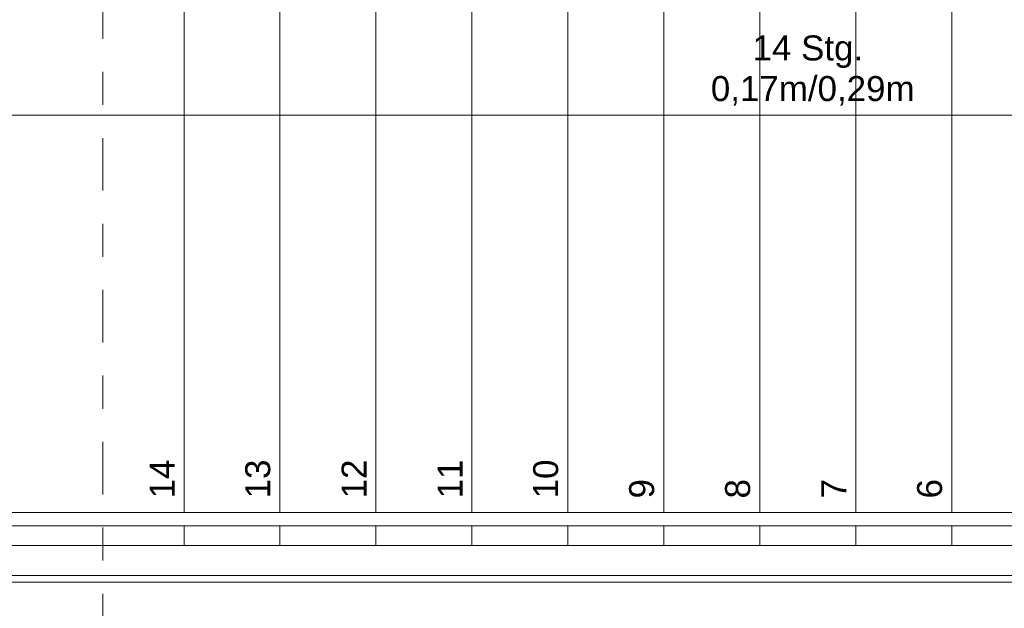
# Model space of a CAD drawing. Header units: metres. Extents: x -180 to 4, y -50 to 6.
# Tile 9 of 44: x -168.07 to -165.1, y -43.04 to -41.26. Entities that reach past the tile are written whole.
import ezdxf

# ---------------------------------------------------------------- set-up
doc = ezdxf.new("R2010")
doc.units = ezdxf.units.M
doc.header["$LTSCALE"] = 0.05
doc.header["$PDMODE"] = 1
doc.header["$PDSIZE"] = -2
for name, pattern in [('9201', [3, 2, -1]), ('Dash Style-1', [1.999894, 0.999947, -0.999947]), ('ISO-02 Strichlinie', [3.81, 3.048, -0.762]), ('Linienart-1', [2.116328, 1.058164, -1.058164]), ('Linienart-53', [5.291531, 3.175, -1.058062, 0.352704, -0.705764])]:
    doc.linetypes.add(name, pattern=pattern)
doc.layers.get('0').update_dxf_attribs({"lineweight": 25})
doc.layers.add('30 -35 Decken- 2.2 Treppen Außen', color=7, linetype='Continuous', lineweight=9, true_color=0x009999)
doc.layers.add('70 -76 Bemaßung- 2 Allgemein', color=7, linetype='Continuous', lineweight=5, true_color=0x6666cc)
doc.layers.add('70 -71 Achsen- 1 Gebäudeachsen', color=7, linetype='Linienart-53', lineweight=18)
doc.layers.add('Keine', color=7, linetype='Continuous', lineweight=9)
doc.styles.add('Arial', font='arial.ttf')
doc.dimstyles.new('k+k 1_50', dxfattribs={"dimtxt": 0.160649, "dimasz": 0.05302, "dimexe": 0.05, "dimexo": 0.15, "dimgap": 0.01, "dimtad": 1, "dimdec": 3, "dimtxsty": 'Arial', "dimblk": 'VW_SLASH', "dimblk1": 'VW_SLASH', "dimblk2": 'VW_SLASH', "dimcen": 0, "dimdle": 0.05, "dimadec": 3, "dimazin": 0, "dimtfac": 0.75, "dimtdec": 3, "dimtix": 1, "dimtmove": 0, "dimatfit": 0, "dimldrblk": 'VW_SLASH-1', "dimfxl": 0.125, "dimfxlon": 1, "dimfrac": 2, "dimtolj": 1, "dimarcsym": 0})
doc.dimstyles.new('k+k_klein', dxfattribs={"dimtxt": 0.160649, "dimasz": 0.05302, "dimexe": 0.05, "dimexo": 0.15, "dimgap": 0.005, "dimtad": 1, "dimdec": 3, "dimtxsty": 'Arial', "dimblk": 'VW_SLASH-2', "dimblk1": 'VW_SLASH-2', "dimblk2": 'VW_SLASH-2', "dimcen": 0, "dimdle": 0.025, "dimadec": 3, "dimazin": 0, "dimtfac": 0.75, "dimtdec": 3, "dimtix": 1, "dimtmove": 0, "dimatfit": 0, "dimldrblk": 'VW_FILLEDARROW', "dimfxl": 0.1, "dimfxlon": 1, "dimfrac": 2, "dimtolj": 1, "dimarcsym": 0})

# ---------------------------------------------------------------- blocks, each defined once
blk = doc.blocks.new('Gruppe-29')
at = {"color": 255, "linetype": '9201', "lineweight": 5, "transparency": 33554508}
blk.add_wipeout([(-165.256, -40.8649), (-165.1247, -40.247), (-165.256, -40.247)], dxfattribs=at).dxf.layer = '30 -35 Decken- 2.2 Treppen Außen'
blk.add_wipeout([(-165.546, -42.2292), (-165.256, -40.8649), (-165.256, -40.247), (-165.546, -40.247)], dxfattribs=at).dxf.layer = '30 -35 Decken- 2.2 Treppen Außen'
blk.add_wipeout([(-165.836, -42.847), (-165.6773, -42.847), (-165.546, -42.2292), (-165.546, -40.247), (-165.836, -40.247)], dxfattribs=at).dxf.layer = '30 -35 Decken- 2.2 Treppen Außen'
blk.add_wipeout([(-165.836, -40.247), (-166.126, -40.247), (-166.126, -42.847), (-165.836, -42.847)], dxfattribs=at).dxf.layer = '30 -35 Decken- 2.2 Treppen Außen'
blk.add_wipeout([(-166.126, -40.247), (-166.416, -40.247), (-166.416, -42.847), (-166.126, -42.847)], dxfattribs=at).dxf.layer = '30 -35 Decken- 2.2 Treppen Außen'
blk.add_wipeout([(-166.416, -40.247), (-166.706, -40.247), (-166.706, -42.847), (-166.416, -42.847)], dxfattribs=at).dxf.layer = '30 -35 Decken- 2.2 Treppen Außen'
blk.add_wipeout([(-166.706, -40.247), (-166.996, -40.247), (-166.996, -42.847), (-166.706, -42.847)], dxfattribs=at).dxf.layer = '30 -35 Decken- 2.2 Treppen Außen'
blk.add_wipeout([(-166.996, -40.247), (-167.286, -40.247), (-167.286, -42.847), (-166.996, -42.847)], dxfattribs=at).dxf.layer = '30 -35 Decken- 2.2 Treppen Außen'
blk.add_wipeout([(-167.286, -40.247), (-167.576, -40.247), (-167.576, -42.847), (-167.286, -42.847)], dxfattribs=at).dxf.layer = '30 -35 Decken- 2.2 Treppen Außen'
blk = doc.blocks.new('Gruppe-30')
at = {"color": 255, "linetype": '9201', "lineweight": 5, "transparency": 33554508}
blk.add_wipeout([(-167.576, -40.247), (-169.076, -40.247), (-169.076, -42.847), (-167.576, -42.847)], dxfattribs=at).dxf.layer = '30 -35 Decken- 2.2 Treppen Außen'
blk = doc.blocks.new('Gruppe-32')
at = {"color": 255, "lineweight": 5}
blk.add_wipeout([(-163.806, -40.247), (-164.096, -40.247), (-164.096, -42.847), (-163.806, -42.847)], dxfattribs=at).dxf.layer = '30 -35 Decken- 2.2 Treppen Außen'
blk.add_wipeout([(-164.096, -40.247), (-164.386, -40.247), (-164.386, -42.847), (-164.096, -42.847)], dxfattribs=at).dxf.layer = '30 -35 Decken- 2.2 Treppen Außen'
blk.add_wipeout([(-164.386, -40.247), (-164.676, -40.247), (-164.676, -42.847), (-164.386, -42.847)], dxfattribs=at).dxf.layer = '30 -35 Decken- 2.2 Treppen Außen'
blk.add_wipeout([(-164.676, -40.247), (-164.966, -40.247), (-164.966, -42.847), (-164.676, -42.847)], dxfattribs=at).dxf.layer = '30 -35 Decken- 2.2 Treppen Außen'
blk.add_wipeout([(-164.966, -40.247), (-165.1247, -40.247), (-165.256, -40.8649), (-165.256, -42.847), (-164.966, -42.847)], dxfattribs=at).dxf.layer = '30 -35 Decken- 2.2 Treppen Außen'
blk.add_wipeout([(-165.256, -40.8649), (-165.546, -42.2292), (-165.546, -42.847), (-165.256, -42.847)], dxfattribs=at).dxf.layer = '30 -35 Decken- 2.2 Treppen Außen'
blk.add_wipeout([(-165.546, -42.2292), (-165.6773, -42.847), (-165.546, -42.847)], dxfattribs=at).dxf.layer = '30 -35 Decken- 2.2 Treppen Außen'
blk = doc.blocks.new('Gruppe-33')
at = {"layer": '30 -35 Decken- 2.2 Treppen Außen', "linetype": '9201', "lineweight": 9, "transparency": 33554508}
for p, q in [((-167.286, -40.247), (-167.286, -42.847)), ((-166.996, -40.247), (-166.996, -42.847)), ((-166.706, -40.247), (-166.706, -42.847)), ((-166.416, -40.247), (-166.416, -42.847)), ((-166.126, -40.247), (-166.126, -42.847)), ((-165.836, -40.247), (-165.836, -42.847)), ((-165.836, -40.247), (-165.836, -42.847)), ((-165.546, -40.247), (-165.546, -42.2292)), ((-165.256, -40.247), (-165.256, -40.8649))]:
    blk.add_line(p, q, dxfattribs=at)
at = {"layer": '30 -35 Decken- 2.2 Treppen Außen', "linetype": '9201', "lineweight": 9, "transparency": 33554508, "flags": 128}
for points in [[(-167.286, -40.247), (-167.576, -40.247)], [(-166.996, -40.247), (-167.286, -40.247)], [(-166.706, -40.247), (-166.996, -40.247)], [(-166.416, -40.247), (-166.706, -40.247)], [(-166.126, -40.247), (-166.416, -40.247)], [(-165.836, -40.247), (-166.126, -40.247)], [(-165.546, -40.247), (-165.836, -40.247)], [(-165.256, -40.247), (-165.546, -40.247)], [(-165.1247, -40.247), (-165.256, -40.247)], [(-167.286, -42.847), (-167.576, -42.847)], [(-166.996, -42.847), (-167.286, -42.847)], [(-166.706, -42.847), (-166.996, -42.847)], [(-166.416, -42.847), (-166.706, -42.847)], [(-166.126, -42.847), (-166.416, -42.847)], [(-165.836, -42.847), (-166.126, -42.847)], [(-165.836, -42.847), (-165.6773, -42.847)]]:
    blk.add_lwpolyline(points, dxfattribs=at)
blk = doc.blocks.new('Gruppe-34')
at = {"layer": '30 -35 Decken- 2.2 Treppen Außen', "linetype": '9201', "lineweight": 9, "transparency": 33554508}
blk.add_line((-167.576, -40.247), (-167.576, -42.847), dxfattribs=at)
at = {"layer": '30 -35 Decken- 2.2 Treppen Außen', "linetype": '9201', "lineweight": 9, "transparency": 33554508, "flags": 128}
for points in [[(-167.576, -40.247), (-169.076, -40.247)], [(-167.576, -42.847), (-169.076, -42.847)]]:
    blk.add_lwpolyline(points, dxfattribs=at)
blk = doc.blocks.new('Gruppe-36')
at = {"layer": '30 -35 Decken- 2.2 Treppen Außen'}
for p, q in [((-164.966, -42.847), (-164.966, -40.247)), ((-164.676, -40.247), (-164.676, -42.847)), ((-164.386, -40.247), (-164.386, -42.847)), ((-164.096, -40.247), (-164.096, -42.847)), ((-163.806, -40.247), (-163.806, -42.847)), ((-165.256, -40.8649), (-165.256, -42.847)), ((-165.546, -42.2292), (-165.546, -42.847))]:
    blk.add_line(p, q, dxfattribs=at)
at = {"layer": '30 -35 Decken- 2.2 Treppen Außen', "flags": 128}
for points in [[(-164.966, -40.247), (-165.1247, -40.247)], [(-164.676, -40.247), (-164.966, -40.247)], [(-164.386, -40.247), (-164.676, -40.247)], [(-164.096, -40.247), (-164.386, -40.247)], [(-163.806, -40.247), (-164.096, -40.247)], [(-165.6773, -42.847), (-165.546, -42.847)], [(-165.546, -42.847), (-165.256, -42.847)], [(-165.256, -42.847), (-164.966, -42.847)], [(-164.676, -42.847), (-164.966, -42.847)], [(-164.386, -42.847), (-164.676, -42.847)], [(-164.096, -42.847), (-164.386, -42.847)], [(-163.806, -42.847), (-164.096, -42.847)]]:
    blk.add_lwpolyline(points, dxfattribs=at)
blk = doc.blocks.new('Gruppe-37')
at = {"layer": '30 -35 Decken- 2.2 Treppen Außen', "flags": 128}
blk.add_lwpolyline([(-163.806, -41.547), (-165.401, -41.547)], dxfattribs=at)
blk = doc.blocks.new('Gruppe-38')
at = {"layer": '30 -35 Decken- 2.2 Treppen Außen', "linetype": 'ISO-02 Strichlinie', "lineweight": 9, "transparency": 33554508, "flags": 128}
blk.add_lwpolyline([(-165.401, -41.547), (-172.846, -41.547)], dxfattribs=at)
blk = doc.blocks.new('Gruppe-39')
at = {"color": 255}
for points in [[(-165.1247, -40.247), (-163.806, -40.247), (-163.806, -40.137), (-165.1013, -40.137)], [(-165.7007, -42.957), (-163.806, -42.957), (-163.806, -42.847), (-165.6773, -42.847)]]:
    blk.add_wipeout(points, dxfattribs=at).dxf.layer = '30 -35 Decken- 2.2 Treppen Außen'
at = {"layer": '30 -35 Decken- 2.2 Treppen Außen', "flags": 128}
for points in [[(-165.1247, -40.247), (-163.806, -40.247), (-163.806, -40.137), (-165.1013, -40.137)], [(-165.7007, -42.957), (-163.806, -42.957), (-163.806, -42.847), (-165.6773, -42.847)]]:
    blk.add_lwpolyline(points, dxfattribs=at)
blk = doc.blocks.new('Gruppe-40')
at = {"layer": '30 -35 Decken- 2.2 Treppen Außen', "linetype": 'Dash Style-1', "lineweight": 9, "transparency": 33554508, "flags": 128}
blk.add_lwpolyline([(-165.6773, -42.847), (-172.846, -42.847), (-172.846, -42.957), (-165.7007, -42.957)], dxfattribs=at)
blk = doc.blocks.new('Gruppe-41')
at = {"color": 255}
blk.add_wipeout([(-165.6561, -42.747), (-163.806, -42.747), (-163.806, -42.787), (-165.6646, -42.787)], dxfattribs=at).dxf.layer = '30 -35 Decken- 2.2 Treppen Außen'
at = {"layer": '30 -35 Decken- 2.2 Treppen Außen', "flags": 128}
blk.add_lwpolyline([(-165.6561, -42.747), (-163.806, -42.747), (-163.806, -42.787), (-165.6646, -42.787)], dxfattribs=at)
blk = doc.blocks.new('Gruppe-42')
at = {"color": 255, "linetype": 'Linienart-1'}
blk.add_wipeout([(-165.6646, -42.787), (-172.846, -42.787), (-172.846, -42.747), (-165.6561, -42.747)], dxfattribs=at).dxf.layer = '30 -35 Decken- 2.2 Treppen Außen'
at = {"layer": '30 -35 Decken- 2.2 Treppen Außen', "linetype": 'Linienart-1', "flags": 128}
blk.add_lwpolyline([(-165.6646, -42.787), (-172.846, -42.787), (-172.846, -42.747), (-165.6561, -42.747)], dxfattribs=at)
blk = doc.blocks.new('Gruppe-43')
at = {"color": 255}
blk.add_wipeout([(-165.6773, -42.847), (-163.806, -42.847), (-163.806, -42.937), (-165.6965, -42.937)], dxfattribs=at).dxf.layer = '30 -35 Decken- 2.2 Treppen Außen'
at = {"layer": '30 -35 Decken- 2.2 Treppen Außen', "flags": 128}
blk.add_lwpolyline([(-165.6773, -42.847), (-163.806, -42.847), (-163.806, -42.937), (-165.6965, -42.937)], dxfattribs=at)
blk = doc.blocks.new('Gruppe-44')
at = {"color": 255, "linetype": 'Linienart-1'}
blk.add_wipeout([(-165.6965, -42.937), (-172.846, -42.937), (-172.846, -42.847), (-165.6773, -42.847)], dxfattribs=at).dxf.layer = '30 -35 Decken- 2.2 Treppen Außen'
at = {"layer": '30 -35 Decken- 2.2 Treppen Außen', "linetype": 'Linienart-1', "flags": 128}
blk.add_lwpolyline([(-165.6965, -42.937), (-172.846, -42.937), (-172.846, -42.847), (-165.6773, -42.847)], dxfattribs=at)
blk = doc.blocks.new('Gruppe-50')
at = {"layer": '30 -35 Decken- 2.2 Treppen Außen'}
blk.add_line((-165.1013, -40.137), (-165.7007, -42.957), dxfattribs=at)
blk = doc.blocks.new('Gruppe-51')
at = {"layer": '30 -35 Decken- 2.2 Treppen Außen', "linetype": '9201'}
blk.add_line((-165.1013, -40.137), (-165.7007, -42.957), dxfattribs=at)
blk = doc.blocks.new('Gruppe-52')
at = {"layer": '30 -35 Decken- 2.2 Treppen Außen', "insert": (-165.691, -41.5185), "char_height": 0.075516, "attachment_point": 8, "rotation": 0.001, "line_spacing_factor": 0.973705, "style": 'Arial'}
blk.add_mtext('14 Stg.\\P 0,17m/0,29m', dxfattribs=at)
blk = doc.blocks.new('Gruppe-54')
at = {"layer": '30 -35 Decken- 2.2 Treppen Außen', "attachment_point": 9, "rotation": 90.001, "line_spacing_factor": 0.973705, "style": 'Arial'}
for s, insert, char_height in [('14', (-167.6045, -42.5872), 0.07552), ('13', (-167.3145, -42.5872), 0.07552), ('12', (-167.0245, -42.5872), 0.07552), ('11', (-166.7345, -42.5872), 0.07552), ('10', (-166.4445, -42.5872), 0.07552), ('9', (-166.1545, -42.6461), 0.0755), ('8', (-165.8645, -42.6461), 0.0755), ('7', (-165.5745, -42.6461), 0.0755), ('6', (-165.2845, -42.6461), 0.0755)]:
    blk.add_mtext(s, dxfattribs=dict(at, insert=insert, char_height=char_height))
blk = doc.blocks.new('Gruppe-55')
at = {"layer": '30 -35 Decken- 2.2 Treppen Außen', "transparency": 33554508}
blk.add_blockref('Gruppe-29', (0, 0), dxfattribs=at)
blk.add_blockref('Gruppe-30', (0, 0), dxfattribs=at)
at = {"layer": '30 -35 Decken- 2.2 Treppen Außen'}
blk.add_blockref('Gruppe-32', (0, 0), dxfattribs=at)
at = {"layer": '30 -35 Decken- 2.2 Treppen Außen', "transparency": 33554508}
for name in ['Gruppe-34', 'Gruppe-33', 'Gruppe-38']:
    blk.add_blockref(name, (0, 0), dxfattribs=at)
at = {"layer": '30 -35 Decken- 2.2 Treppen Außen'}
for name in ['Gruppe-36', 'Gruppe-37']:
    blk.add_blockref(name, (0, 0), dxfattribs=at)
blk.add_blockref('Gruppe-39', (0, 0), dxfattribs=at)
at = {"layer": '30 -35 Decken- 2.2 Treppen Außen', "transparency": 33554508}
blk.add_blockref('Gruppe-40', (0, 0), dxfattribs=at)
at = {"layer": '30 -35 Decken- 2.2 Treppen Außen'}
for name in ['Gruppe-52', 'Gruppe-54']:
    blk.add_blockref(name, (0, 0), dxfattribs=at)
for name in ['Gruppe-41', 'Gruppe-43']:
    blk.add_blockref(name, (0, 0), dxfattribs=at)
for name in ['Gruppe-42', 'Gruppe-44']:
    blk.add_blockref(name, (0, 0), dxfattribs=at)
for name in ['Gruppe-50', 'Gruppe-51']:
    blk.add_blockref(name, (0, 0), dxfattribs=at)
blk = doc.blocks.new('Gruppe-56')
at = {"layer": '30 -35 Decken- 2.2 Treppen Außen', "color": 7, "transparency": 33554687}
blk.add_blockref('Gruppe-55', (0, 0), dxfattribs=at)
blk = doc.blocks.new('Gruppe-57')
at = {"layer": '30 -35 Decken- 2.2 Treppen Außen', "color": 7, "transparency": 33554687}
blk.add_blockref('Gruppe-56', (0, 0), dxfattribs=at)
at = {"layer": '30 -35 Decken- 2.2 Treppen Außen', "color": 0, "flags": 1}
for tag in ['prm0_value', 'prm1_value', 'prm2_value', 'prm3_value', 'prm4_value', 'prm5_value', 'prm6_value', 'prm7_value', 'prm8_value', 'IFC_UUID', 'instanceID', 'prm0_name', 'prm0_type', 'prm1_name', 'prm1_type', 'prm2_name', 'prm2_type', 'prm3_name', 'prm3_type', 'prm4_name', 'prm4_type', 'prm5_name', 'prm5_type', 'prm6_name', 'prm6_type', 'prm7_name', 'prm7_type', 'prm8_name', 'prm8_type']:
    blk.add_attdef(tag, (-172.9927, -42.957), '', height=0.00018, dxfattribs=at)
blk = doc.blocks.new('_00-EG_Tragwerk (2D)')
at = {"layer": '30 -35 Decken- 2.2 Treppen Außen', "transparency": 33554687}
blk.add_blockref('Gruppe-57', (0, 0), dxfattribs=at)
blk = doc.blocks.new('Gruppe-192')
at = {"color": 255, "lineweight": 5}
blk.add_wipeout([(-164.966, -40.247), (-165.256, -40.247), (-165.256, -42.847), (-164.966, -42.847)], dxfattribs=at).dxf.layer = '30 -35 Decken- 2.2 Treppen Außen'
blk.add_wipeout([(-165.256, -40.247), (-165.546, -40.247), (-165.546, -42.847), (-165.256, -42.847)], dxfattribs=at).dxf.layer = '30 -35 Decken- 2.2 Treppen Außen'
blk.add_wipeout([(-165.546, -40.247), (-165.836, -40.247), (-165.836, -42.847), (-165.546, -42.847)], dxfattribs=at).dxf.layer = '30 -35 Decken- 2.2 Treppen Außen'
blk.add_wipeout([(-165.836, -40.247), (-166.126, -40.247), (-166.126, -42.847), (-165.836, -42.847)], dxfattribs=at).dxf.layer = '30 -35 Decken- 2.2 Treppen Außen'
blk.add_wipeout([(-166.126, -40.247), (-166.416, -40.247), (-166.416, -42.847), (-166.126, -42.847)], dxfattribs=at).dxf.layer = '30 -35 Decken- 2.2 Treppen Außen'
blk.add_wipeout([(-166.416, -40.247), (-166.706, -40.247), (-166.706, -42.847), (-166.416, -42.847)], dxfattribs=at).dxf.layer = '30 -35 Decken- 2.2 Treppen Außen'
blk.add_wipeout([(-166.706, -40.247), (-166.996, -40.247), (-166.996, -42.847), (-166.706, -42.847)], dxfattribs=at).dxf.layer = '30 -35 Decken- 2.2 Treppen Außen'
blk.add_wipeout([(-166.996, -40.247), (-167.286, -40.247), (-167.286, -42.847), (-166.996, -42.847)], dxfattribs=at).dxf.layer = '30 -35 Decken- 2.2 Treppen Außen'
blk.add_wipeout([(-167.286, -40.247), (-167.576, -40.247), (-167.576, -42.847), (-167.286, -42.847)], dxfattribs=at).dxf.layer = '30 -35 Decken- 2.2 Treppen Außen'
blk = doc.blocks.new('Gruppe-193')
at = {"color": 255, "lineweight": 5}
blk.add_wipeout([(-167.576, -40.247), (-169.076, -40.247), (-169.076, -42.847), (-167.576, -42.847)], dxfattribs=at).dxf.layer = '30 -35 Decken- 2.2 Treppen Außen'
blk = doc.blocks.new('Gruppe-195')
at = {"layer": '30 -35 Decken- 2.2 Treppen Außen'}
for p, q in [((-167.286, -40.247), (-167.286, -42.847)), ((-166.996, -40.247), (-166.996, -42.847)), ((-166.706, -40.247), (-166.706, -42.847)), ((-166.416, -40.247), (-166.416, -42.847)), ((-166.126, -40.247), (-166.126, -42.847)), ((-165.836, -40.247), (-165.836, -42.847)), ((-165.546, -40.247), (-165.546, -42.847)), ((-165.256, -40.247), (-165.256, -42.847))]:
    blk.add_line(p, q, dxfattribs=at)
at = {"layer": '30 -35 Decken- 2.2 Treppen Außen', "flags": 128}
for points in [[(-167.286, -42.847), (-167.576, -42.847)], [(-166.996, -42.847), (-167.286, -42.847)], [(-166.706, -42.847), (-166.996, -42.847)], [(-166.416, -42.847), (-166.706, -42.847)], [(-166.126, -42.847), (-166.416, -42.847)], [(-165.836, -42.847), (-166.126, -42.847)], [(-165.546, -42.847), (-165.836, -42.847)], [(-165.256, -42.847), (-165.546, -42.847)], [(-164.966, -42.847), (-165.256, -42.847)]]:
    blk.add_lwpolyline(points, dxfattribs=at)
blk = doc.blocks.new('Gruppe-196')
at = {"layer": '30 -35 Decken- 2.2 Treppen Außen'}
blk.add_line((-167.576, -40.247), (-167.576, -42.847), dxfattribs=at)
at = {"layer": '30 -35 Decken- 2.2 Treppen Außen', "flags": 128}
for points in [[(-167.576, -40.247), (-169.076, -40.247)], [(-167.576, -42.847), (-169.076, -42.847)]]:
    blk.add_lwpolyline(points, dxfattribs=at)
blk = doc.blocks.new('Gruppe-198')
at = {"layer": '30 -35 Decken- 2.2 Treppen Außen', "flags": 128}
blk.add_lwpolyline([(-163.806, -41.547), (-172.846, -41.547)], dxfattribs=at)
blk = doc.blocks.new('Gruppe-199')
at = {"color": 255}
blk.add_wipeout([(-172.846, -42.957), (-163.806, -42.957), (-163.806, -42.847), (-172.846, -42.847)], dxfattribs=at).dxf.layer = '30 -35 Decken- 2.2 Treppen Außen'
at = {"layer": '30 -35 Decken- 2.2 Treppen Außen', "flags": 128}
blk.add_lwpolyline([(-172.846, -42.957), (-163.806, -42.957), (-163.806, -42.847), (-172.846, -42.847)], close=True, dxfattribs=at)
blk = doc.blocks.new('Gruppe-200')
at = {"color": 255}
blk.add_wipeout([(-163.806, -42.747), (-172.846, -42.747), (-172.846, -42.787), (-163.806, -42.787)], dxfattribs=at).dxf.layer = '30 -35 Decken- 2.2 Treppen Außen'
at = {"layer": '30 -35 Decken- 2.2 Treppen Außen', "flags": 128}
blk.add_lwpolyline([(-163.806, -42.747), (-172.846, -42.747), (-172.846, -42.787), (-163.806, -42.787)], close=True, dxfattribs=at)
blk = doc.blocks.new('Gruppe-201')
at = {"color": 255}
blk.add_wipeout([(-163.806, -42.847), (-172.846, -42.847), (-172.846, -42.937), (-163.806, -42.937)], dxfattribs=at).dxf.layer = '30 -35 Decken- 2.2 Treppen Außen'
at = {"layer": '30 -35 Decken- 2.2 Treppen Außen', "flags": 128}
blk.add_lwpolyline([(-163.806, -42.847), (-172.846, -42.847), (-172.846, -42.937), (-163.806, -42.937)], close=True, dxfattribs=at)
blk = doc.blocks.new('Gruppe-204')
at = {"layer": '30 -35 Decken- 2.2 Treppen Außen', "insert": (-165.691, -41.5185), "char_height": 0.075516, "attachment_point": 8, "rotation": 0.001, "line_spacing_factor": 0.973705, "style": 'Arial'}
blk.add_mtext('14 Stg.\\P 0,17m/0,29m', dxfattribs=at)
blk = doc.blocks.new('Gruppe-206')
at = {"layer": '30 -35 Decken- 2.2 Treppen Außen', "attachment_point": 9, "rotation": 90.001, "line_spacing_factor": 0.973705, "style": 'Arial'}
for s, insert, char_height in [('14', (-167.6045, -42.5872), 0.07552), ('13', (-167.3145, -42.5872), 0.07552), ('12', (-167.0245, -42.5872), 0.07552), ('11', (-166.7345, -42.5872), 0.07552), ('10', (-166.4445, -42.5872), 0.07552), ('9', (-166.1545, -42.6461), 0.0755), ('8', (-165.8645, -42.6461), 0.0755), ('7', (-165.5745, -42.6461), 0.0755), ('6', (-165.2845, -42.6461), 0.0755)]:
    blk.add_mtext(s, dxfattribs=dict(at, insert=insert, char_height=char_height))
blk = doc.blocks.new('Gruppe-207')
at = {"layer": '30 -35 Decken- 2.2 Treppen Außen'}
blk.add_blockref('Gruppe-192', (0, 0), dxfattribs=at)
blk.add_blockref('Gruppe-193', (0, 0), dxfattribs=at)
for name in ['Gruppe-196', 'Gruppe-195', 'Gruppe-198']:
    blk.add_blockref(name, (0, 0), dxfattribs=at)
blk.add_blockref('Gruppe-199', (0, 0), dxfattribs=at)
for name in ['Gruppe-204', 'Gruppe-206', 'Gruppe-200', 'Gruppe-201']:
    blk.add_blockref(name, (0, 0), dxfattribs=at)
blk = doc.blocks.new('Gruppe-208')
at = {"layer": '30 -35 Decken- 2.2 Treppen Außen', "color": 7, "transparency": 33554687}
blk.add_blockref('Gruppe-207', (0, 0), dxfattribs=at)
blk = doc.blocks.new('Gruppe-209')
at = {"layer": '30 -35 Decken- 2.2 Treppen Außen', "color": 7, "transparency": 33554687}
blk.add_blockref('Gruppe-208', (0, 0), dxfattribs=at)
at = {"layer": '30 -35 Decken- 2.2 Treppen Außen', "color": 0, "flags": 1}
for tag in ['IFC_UUID', 'instanceID']:
    blk.add_attdef(tag, (-172.9927, -42.957), '', height=0.00018, dxfattribs=at)
blk = doc.blocks.new('_01-OG1_Tragwerk (2D)')
at = {"layer": '30 -35 Decken- 2.2 Treppen Außen', "transparency": 33554687}
blk.add_blockref('Gruppe-209', (0, 0), dxfattribs=at)
blk = doc.blocks.new('Gruppe-9720')
at = {"color": 255, "lineweight": 5}
blk.add_wipeout([(-164.966, -40.247), (-165.256, -40.247), (-165.256, -42.847), (-164.966, -42.847)], dxfattribs=at).dxf.layer = '30 -35 Decken- 2.2 Treppen Außen'
blk.add_wipeout([(-165.256, -40.247), (-165.546, -40.247), (-165.546, -42.847), (-165.256, -42.847)], dxfattribs=at).dxf.layer = '30 -35 Decken- 2.2 Treppen Außen'
blk.add_wipeout([(-165.546, -40.247), (-165.836, -40.247), (-165.836, -42.847), (-165.546, -42.847)], dxfattribs=at).dxf.layer = '30 -35 Decken- 2.2 Treppen Außen'
blk.add_wipeout([(-165.836, -40.247), (-166.126, -40.247), (-166.126, -42.847), (-165.836, -42.847)], dxfattribs=at).dxf.layer = '30 -35 Decken- 2.2 Treppen Außen'
blk.add_wipeout([(-166.126, -40.247), (-166.416, -40.247), (-166.416, -42.847), (-166.126, -42.847)], dxfattribs=at).dxf.layer = '30 -35 Decken- 2.2 Treppen Außen'
blk.add_wipeout([(-166.416, -40.247), (-166.706, -40.247), (-166.706, -42.847), (-166.416, -42.847)], dxfattribs=at).dxf.layer = '30 -35 Decken- 2.2 Treppen Außen'
blk.add_wipeout([(-166.706, -40.247), (-166.996, -40.247), (-166.996, -42.847), (-166.706, -42.847)], dxfattribs=at).dxf.layer = '30 -35 Decken- 2.2 Treppen Außen'
blk.add_wipeout([(-166.996, -40.247), (-167.286, -40.247), (-167.286, -42.847), (-166.996, -42.847)], dxfattribs=at).dxf.layer = '30 -35 Decken- 2.2 Treppen Außen'
blk.add_wipeout([(-167.286, -40.247), (-167.576, -40.247), (-167.576, -42.847), (-167.286, -42.847)], dxfattribs=at).dxf.layer = '30 -35 Decken- 2.2 Treppen Außen'
blk = doc.blocks.new('Gruppe-9721')
at = {"color": 255, "lineweight": 5}
blk.add_wipeout([(-167.576, -40.247), (-169.076, -40.247), (-169.076, -42.847), (-167.576, -42.847)], dxfattribs=at).dxf.layer = '30 -35 Decken- 2.2 Treppen Außen'
blk = doc.blocks.new('Gruppe-9723')
at = {"layer": '30 -35 Decken- 2.2 Treppen Außen', "color": 7}
for p, q in [((-167.286, -40.247), (-167.286, -42.847)), ((-166.996, -40.247), (-166.996, -42.847)), ((-166.706, -40.247), (-166.706, -42.847)), ((-166.416, -40.247), (-166.416, -42.847)), ((-166.126, -40.247), (-166.126, -42.847)), ((-165.836, -40.247), (-165.836, -42.847)), ((-165.546, -40.247), (-165.546, -42.847)), ((-165.256, -40.247), (-165.256, -42.847))]:
    blk.add_line(p, q, dxfattribs=at)
at = {"layer": '30 -35 Decken- 2.2 Treppen Außen', "color": 7, "flags": 128}
for points in [[(-167.286, -42.847), (-167.576, -42.847)], [(-166.996, -42.847), (-167.286, -42.847)], [(-166.706, -42.847), (-166.996, -42.847)], [(-166.416, -42.847), (-166.706, -42.847)], [(-166.126, -42.847), (-166.416, -42.847)], [(-165.836, -42.847), (-166.126, -42.847)], [(-165.546, -42.847), (-165.836, -42.847)], [(-165.256, -42.847), (-165.546, -42.847)], [(-164.966, -42.847), (-165.256, -42.847)]]:
    blk.add_lwpolyline(points, dxfattribs=at)
blk = doc.blocks.new('Gruppe-9724')
at = {"layer": '30 -35 Decken- 2.2 Treppen Außen', "color": 7}
blk.add_line((-167.576, -40.247), (-167.576, -42.847), dxfattribs=at)
at = {"layer": '30 -35 Decken- 2.2 Treppen Außen', "color": 7, "flags": 128}
for points in [[(-167.576, -40.247), (-169.076, -40.247)], [(-167.576, -42.847), (-169.076, -42.847)]]:
    blk.add_lwpolyline(points, dxfattribs=at)
blk = doc.blocks.new('Gruppe-9726')
at = {"layer": '30 -35 Decken- 2.2 Treppen Außen', "color": 7, "flags": 128}
blk.add_lwpolyline([(-163.806, -41.547), (-172.846, -41.547)], dxfattribs=at)
blk = doc.blocks.new('Gruppe-9727')
at = {"color": 255}
blk.add_wipeout([(-172.846, -42.957), (-163.806, -42.957), (-163.806, -42.847), (-172.846, -42.847)], dxfattribs=at).dxf.layer = '30 -35 Decken- 2.2 Treppen Außen'
at = {"layer": '30 -35 Decken- 2.2 Treppen Außen', "color": 7, "flags": 128}
blk.add_lwpolyline([(-172.846, -42.957), (-163.806, -42.957), (-163.806, -42.847), (-172.846, -42.847)], close=True, dxfattribs=at)
blk = doc.blocks.new('Gruppe-9728')
at = {"color": 255}
blk.add_wipeout([(-163.806, -42.747), (-172.846, -42.747), (-172.846, -42.787), (-163.806, -42.787)], dxfattribs=at).dxf.layer = '30 -35 Decken- 2.2 Treppen Außen'
at = {"layer": '30 -35 Decken- 2.2 Treppen Außen', "color": 7, "flags": 128}
blk.add_lwpolyline([(-163.806, -42.747), (-172.846, -42.747), (-172.846, -42.787), (-163.806, -42.787)], close=True, dxfattribs=at)
blk = doc.blocks.new('Gruppe-9729')
at = {"color": 255}
blk.add_wipeout([(-163.806, -42.847), (-172.846, -42.847), (-172.846, -42.937), (-163.806, -42.937)], dxfattribs=at).dxf.layer = '30 -35 Decken- 2.2 Treppen Außen'
at = {"layer": '30 -35 Decken- 2.2 Treppen Außen', "color": 7, "flags": 128}
blk.add_lwpolyline([(-163.806, -42.847), (-172.846, -42.847), (-172.846, -42.937), (-163.806, -42.937)], close=True, dxfattribs=at)
blk = doc.blocks.new('Gruppe-9732')
at = {"layer": '30 -35 Decken- 2.2 Treppen Außen', "color": 7, "insert": (-165.691, -41.5185), "char_height": 0.075516, "attachment_point": 8, "rotation": 0.001, "line_spacing_factor": 0.973705, "style": 'Arial'}
blk.add_mtext('14 Stg.\\P 0,17m/0,29m', dxfattribs=at)
blk = doc.blocks.new('Gruppe-9734')
at = {"layer": '30 -35 Decken- 2.2 Treppen Außen', "color": 7, "attachment_point": 9, "rotation": 90.001, "line_spacing_factor": 0.973705, "style": 'Arial'}
for s, insert, char_height in [('14', (-167.6045, -42.5872), 0.07552), ('13', (-167.3145, -42.5872), 0.07552), ('12', (-167.0245, -42.5872), 0.07552), ('11', (-166.7345, -42.5872), 0.07552), ('10', (-166.4445, -42.5872), 0.07552), ('9', (-166.1545, -42.6461), 0.0755), ('8', (-165.8645, -42.6461), 0.0755), ('7', (-165.5745, -42.6461), 0.0755), ('6', (-165.2845, -42.6461), 0.0755)]:
    blk.add_mtext(s, dxfattribs=dict(at, insert=insert, char_height=char_height))
blk = doc.blocks.new('Gruppe-9735')
at = {"layer": '30 -35 Decken- 2.2 Treppen Außen', "color": 7}
blk.add_blockref('Gruppe-9720', (0, 0), dxfattribs=at)
blk.add_blockref('Gruppe-9721', (0, 0), dxfattribs=at)
for name in ['Gruppe-9724', 'Gruppe-9723', 'Gruppe-9726']:
    blk.add_blockref(name, (0, 0), dxfattribs=at)
blk.add_blockref('Gruppe-9727', (0, 0), dxfattribs=at)
for name in ['Gruppe-9732', 'Gruppe-9734', 'Gruppe-9728', 'Gruppe-9729']:
    blk.add_blockref(name, (0, 0), dxfattribs=at)
blk = doc.blocks.new('Gruppe-9736')
at = {"layer": '30 -35 Decken- 2.2 Treppen Außen', "color": 7, "transparency": 33554687}
blk.add_blockref('Gruppe-9735', (0, 0), dxfattribs=at)
blk = doc.blocks.new('Gruppe-9737')
at = {"layer": '30 -35 Decken- 2.2 Treppen Außen', "color": 7, "transparency": 33554687}
blk.add_blockref('Gruppe-9736', (0, 0), dxfattribs=at)
at = {"layer": '30 -35 Decken- 2.2 Treppen Außen', "color": 0, "flags": 1}
for tag in ['prm0_value', 'prm1_value', 'prm2_value', 'prm3_value', 'prm4_value', 'prm5_value', 'prm6_value', 'prm7_value', 'prm8_value', 'IFC_UUID', 'instanceID', 'prm0_name', 'prm0_type', 'prm1_name', 'prm1_type', 'prm2_name', 'prm2_type', 'prm3_name', 'prm3_type', 'prm4_name', 'prm4_type', 'prm5_name', 'prm5_type', 'prm6_name', 'prm6_type', 'prm7_name', 'prm7_type', 'prm8_name', 'prm8_type']:
    blk.add_attdef(tag, (-172.9927, -42.957), '', height=0.00018, dxfattribs=at)
blk = doc.blocks.new('_OG2_2D (2D)')
at = {"layer": '30 -35 Decken- 2.2 Treppen Außen', "transparency": 33554687}
blk.add_blockref('Gruppe-9737', (0, 0), dxfattribs=at)
blk = doc.blocks.new('VW_SLASH-2')
at = {"color": 0, "linetype": 'ByBlock', "lineweight": -2, "transparency": 16777216}
blk.add_line((0.472, 0), (-1, 0), dxfattribs=at)
at = {"color": 0, "lineweight": 5, "transparency": 16777216, "flags": 128}
blk.add_lwpolyline([(0.5, 0.5), (-0.5, -0.5)], dxfattribs=at)
blk = doc.blocks.new('*D10640')
at = {"layer": '70 -76 Bemaßung- 2 Allgemein', "color": 0, "lineweight": -2}
for p, q in [((-175.421, -45.172), (-175.421, -45.322)), ((-167.821, -45.172), (-167.821, -45.322)), ((-167.874, -45.272), (-175.368, -45.272))]:
    blk.add_line(p, q, dxfattribs=at)
at = {"layer": 'Defpoints', "color": 0}
for p in [(-175.421, -42.294), (-167.821, -42.294), (-175.421, -45.272)]:
    blk.add_point(p, dxfattribs=at)
at = {"layer": '70 -76 Bemaßung- 2 Allgemein', "color": 0, "lineweight": -2, "xscale": 0.05302001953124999, "yscale": 0.05302001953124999, "zscale": 0.05302001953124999, "rotation": 180}
blk.add_blockref('VW_SLASH-2', (-175.421, -45.272), dxfattribs=at)
at = {"layer": '70 -76 Bemaßung- 2 Allgemein', "color": 0, "lineweight": -2, "xscale": 0.05302001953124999, "yscale": 0.05302001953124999, "zscale": 0.05302001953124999}
blk.add_blockref('VW_SLASH-2', (-167.821, -45.272), dxfattribs=at)
at = {"layer": '70 -76 Bemaßung- 2 Allgemein', "color": 0, "insert": (-171.621, -45.2066), "char_height": 0.10069, "attachment_point": 5, "style": 'Arial'}
blk.add_mtext('\\A1;7,60', dxfattribs=at)
blk = doc.blocks.new('VW_FILLEDARROW')
at = {"linetype": 'Continuous', "lineweight": 0, "transparency": 16777216}
blk.add_hatch(color=0, dxfattribs=at).paths.add_polyline_path([(-2.829, 0.758), (0, 0), (-2.829, -0.758)])
at = {"color": 0, "lineweight": 5, "transparency": 16777216, "flags": 128}
blk.add_lwpolyline([(-2.829, 0.758), (0, 0), (-2.829, -0.758)], close=True, dxfattribs=at)
blk = doc.blocks.new('*D10641')
at = {"layer": '70 -76 Bemaßung- 2 Allgemein', "color": 0, "lineweight": -2}
for p, q in [((-167.821, -45.172), (-167.821, -45.322)), ((-160.221, -45.172), (-160.221, -45.322)), ((-160.274, -45.272), (-167.768, -45.272))]:
    blk.add_line(p, q, dxfattribs=at)
at = {"layer": 'Defpoints', "color": 0}
for p in [(-167.821, -42.294), (-160.221, -42.294), (-167.821, -45.272)]:
    blk.add_point(p, dxfattribs=at)
at = {"layer": '70 -76 Bemaßung- 2 Allgemein', "color": 0, "lineweight": -2, "xscale": 0.05302001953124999, "yscale": 0.05302001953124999, "zscale": 0.05302001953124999, "rotation": 180}
blk.add_blockref('VW_SLASH-2', (-167.821, -45.272), dxfattribs=at)
at = {"layer": '70 -76 Bemaßung- 2 Allgemein', "color": 0, "lineweight": -2, "xscale": 0.05302001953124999, "yscale": 0.05302001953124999, "zscale": 0.05302001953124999}
blk.add_blockref('VW_SLASH-2', (-160.221, -45.272), dxfattribs=at)
at = {"layer": '70 -76 Bemaßung- 2 Allgemein', "color": 0, "insert": (-164.021, -45.2066), "char_height": 0.10069, "attachment_point": 5, "style": 'Arial'}
blk.add_mtext('\\A1;7,60', dxfattribs=at)
blk = doc.blocks.new('VW_SLASH')
at = {"color": 0, "linetype": 'ByBlock', "lineweight": -2, "transparency": 16777216}
blk.add_line((0.943, 0), (-1, 0), dxfattribs=at)
at = {"color": 0, "lineweight": 20, "transparency": 16777216, "flags": 128}
blk.add_lwpolyline([(0.5, 0.5), (-0.5, -0.5)], dxfattribs=at)
blk = doc.blocks.new('*D10906')
at = {"layer": '70 -76 Bemaßung- 2 Allgemein', "color": 0, "lineweight": -2}
for p, q in [((-168.021, -44.147), (-168.021, -44.322)), ((-167.821, -44.147), (-167.821, -44.322)), ((-167.874, -44.272), (-167.968, -44.272))]:
    blk.add_line(p, q, dxfattribs=at)
at = {"layer": 'Defpoints', "color": 0}
for p in [(-168.021, -11.897), (-167.821, -41.294), (-168.021, -44.272)]:
    blk.add_point(p, dxfattribs=at)
at = {"layer": '70 -76 Bemaßung- 2 Allgemein', "color": 0, "lineweight": -2, "xscale": 0.05302001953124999, "yscale": 0.05302001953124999, "zscale": 0.05302001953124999, "rotation": 180}
blk.add_blockref('VW_SLASH', (-168.021, -44.272), dxfattribs=at)
at = {"layer": '70 -76 Bemaßung- 2 Allgemein', "color": 0, "lineweight": -2, "xscale": 0.05302001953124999, "yscale": 0.05302001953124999, "zscale": 0.05302001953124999}
blk.add_blockref('VW_SLASH', (-167.821, -44.272), dxfattribs=at)
at = {"layer": '70 -76 Bemaßung- 2 Allgemein', "color": 0, "insert": (-167.921, -44.2106), "char_height": 0.10069, "attachment_point": 5, "style": 'Arial'}
blk.add_mtext('\\A1;20', dxfattribs=at)
blk = doc.blocks.new('VW_SLASH-1')
at = {"color": 0, "linetype": 'ByBlock', "lineweight": -2, "transparency": 16777216}
blk.add_line((0.943, 0), (-1, 0), dxfattribs=at)
at = {"color": 0, "lineweight": 5, "transparency": 16777216, "flags": 128}
blk.add_lwpolyline([(0.5, 0.5), (-0.5, -0.5)], dxfattribs=at)
blk = doc.blocks.new('*D10907')
at = {"layer": '70 -76 Bemaßung- 2 Allgemein', "color": 0, "lineweight": -2}
for p, q in [((-167.821, -44.147), (-167.821, -44.322)), ((-167.621, -44.147), (-167.621, -44.322)), ((-167.674, -44.272), (-167.768, -44.272))]:
    blk.add_line(p, q, dxfattribs=at)
at = {"layer": 'Defpoints', "color": 0}
for p in [(-167.621, -11.897), (-167.821, -41.294), (-167.821, -44.272)]:
    blk.add_point(p, dxfattribs=at)
at = {"layer": '70 -76 Bemaßung- 2 Allgemein', "color": 0, "lineweight": -2, "xscale": 0.05302001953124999, "yscale": 0.05302001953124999, "zscale": 0.05302001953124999, "rotation": 180}
blk.add_blockref('VW_SLASH', (-167.821, -44.272), dxfattribs=at)
at = {"layer": '70 -76 Bemaßung- 2 Allgemein', "color": 0, "lineweight": -2, "xscale": 0.05302001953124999, "yscale": 0.05302001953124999, "zscale": 0.05302001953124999}
blk.add_blockref('VW_SLASH', (-167.621, -44.272), dxfattribs=at)
at = {"layer": '70 -76 Bemaßung- 2 Allgemein', "color": 0, "insert": (-167.721, -44.2106), "char_height": 0.10069, "attachment_point": 5, "style": 'Arial'}
blk.add_mtext('\\A1;20', dxfattribs=at)
blk = doc.blocks.new('_Achsen (3D)')
at = {"layer": '70 -71 Achsen- 1 Gebäudeachsen', "transparency": 33554687}
blk.add_line((-167.821, 3.8), (-167.821, -46.172), dxfattribs=at)
blk = doc.blocks.new('Gruppe-9769')
at = {"layer": '70 -76 Bemaßung- 2 Allgemein'}
for p1, p2, picture, middle in [((-167.82099996, -42.29404198), (-175.42099996, -42.29404198), '*D10640', (-171.62099996, -45.20657844)), ((-160.22099996, -42.29404198), (-167.82099996, -42.29404198), '*D10641', (-164.02099996, -45.20657844))]:
    dim = blk.add_aligned_dim(p1=p1, p2=p2, distance=2.978, text='7,60', dimstyle='k+k_klein', override={"dimtxt": 0.100689, "dimgap": 0.005, "dimdec": 8, "dimpost": '<>', "dimtxsty": 'Arial', "dimtmove": 2}, dxfattribs=at)
    dim.commit()
    dim.dimension.update_dxf_attribs({"geometry": picture, "text_midpoint": middle})
blk = doc.blocks.new('Gruppe-9778')
at = {"layer": '70 -76 Bemaßung- 2 Allgemein'}
for base, p1, p2, picture, middle in [((-168.02099996, -44.27204198), (-167.82099996, -41.29404198), (-168.02099996, -11.89704198), '*D10906', (-167.92099996, -44.21064042)), ((-167.82099996, -44.27204198), (-167.62099996, -11.89704198), (-167.82099996, -41.29404198), '*D10907', (-167.72099996, -44.21064042))]:
    dim = blk.add_linear_dim(base=base, p1=p1, p2=p2, text='20', dimstyle='k+k 1_50', override={"dimtxt": 0.100689, "dimgap": 0.01, "dimdec": 8, "dimpost": '<>', "dimtxsty": 'Arial', "dimtmove": 2}, dxfattribs=at)
    dim.commit()
    dim.dimension.update_dxf_attribs({"geometry": picture, "text_midpoint": middle})
blk = doc.blocks.new('_OG2_2D Bemaßung_ Beschriftung (2D)')
at = {"layer": '70 -76 Bemaßung- 2 Allgemein'}
for name in ['Gruppe-9778', 'Gruppe-9769']:
    blk.add_blockref(name, (0, 0), dxfattribs=at)

msp = doc.modelspace()

# ---------------------------------------------------------------- block references
at = {"layer": '30 -35 Decken- 2.2 Treppen Außen', "color": 1}
msp.add_blockref('_00-EG_Tragwerk (2D)', (0, 0), dxfattribs=at)

# ---------------------------------------------------------------- next in the draw order: block references
msp.add_blockref('_01-OG1_Tragwerk (2D)', (0, 0), dxfattribs=at)

# ---------------------------------------------------------------- next in the draw order: block references
at = {"layer": 'Keine', "color": 1}
msp.add_blockref('_OG2_2D (2D)', (0, 0), dxfattribs=at)

# ---------------------------------------------------------------- next in the draw order: block references
msp.add_blockref('_OG2_2D Bemaßung_ Beschriftung (2D)', (0, 0), dxfattribs=at)

# ---------------------------------------------------------------- next in the draw order: block references
msp.add_blockref('_Achsen (3D)', (0, 0), dxfattribs=at)

doc.saveas('drawing.dxf')
